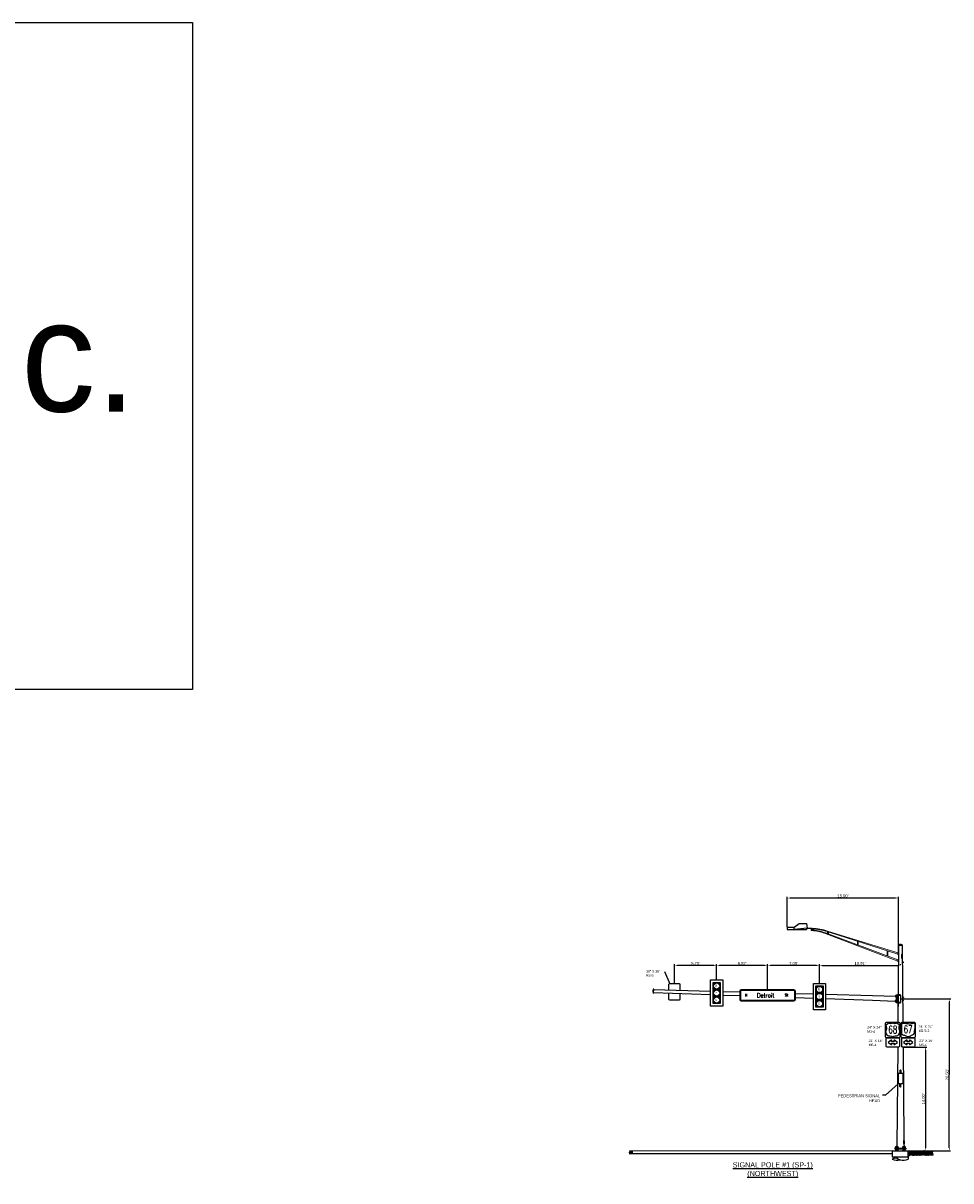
# Model space of a CAD drawing. Header units: feet. Extents: x -492 to 323056, y -284 to 581286.
# Tile 32 of 34: x 150 to 275, y -111 to 45. Entities that reach past the tile are written whole.
import ezdxf
from ezdxf.enums import TextEntityAlignment as Align

# ---------------------------------------------------------------- set-up
doc = ezdxf.new("R2010")
doc.units = ezdxf.units.FT
doc.header["$MEASUREMENT"] = 0
for name, color, linetype in [('SH_Data', 7, 'Continuous'), ('ST_Details', 4, 'Continuous'), ('TEXT-DED', 10, 'Continuous')]:
    doc.layers.add(name, color=color, linetype=linetype)
doc.styles.add('NUMERALS', font='SIMPLEX', dxfattribs={"width": 0.9})
doc.styles.add('Slanted-Normal', font='font31.shx', dxfattribs={"height": 0.14})
doc.styles.add('Slanted-Normal LS 0.50', font='ISO_FONTRIGHT.shx', dxfattribs={"height": 0.14})
doc.styles.get("Standard").update_dxf_attribs({"font": 'font31.shx'})
doc.dimstyles.new('COEC', dxfattribs={"dimscale": 13.9, "dimtxt": 0.18, "dimasz": 0.18, "dimexe": 0.18, "dimexo": 0.0625, "dimgap": 0.09, "dimtad": 1, "dimzin": 0, "dimdsep": 46, "dimtxsty": 'Standard', "dimcen": 0.09, "dimclrd": 256, "dimclre": 256, "dimclrt": 256, "dimaunit": 1, "dimadec": 4, "dimazin": 0, "dimtfac": 1, "dimtofl": 0, "dimtmove": 0, "dimatfit": 3, "dimfxl": 1, "dimtolj": 1, "dimtzin": 0, "dimlwd": -1, "dimlwe": -1, "dimarcsym": 0})

# ---------------------------------------------------------------- blocks, each defined once
blk = doc.blocks.new('*D1425')
at = {"layer": 'TEXT-DED', "transparency": 16777216}
for p, q in [((268.09, -86.63), (274.83, -86.64)), ((274.62, -106.74), (274.65, -87.04)), ((268.06, -107.13), (274.8, -107.14))]:
    blk.add_line(p, q, dxfattribs=at)
for points in [[(274.58, -87.04), (274.71, -87.04), (274.65, -86.64)], [(274.56, -106.74), (274.69, -106.74), (274.62, -107.14)]]:
    blk.add_solid(points, dxfattribs=at)
at = {"layer": 'TEXT-DED', "transparency": 16777216, "insert": (274.34, -96.89), "char_height": 0.4, "attachment_point": 5, "rotation": 89.9369}
blk.add_mtext("\\A1;20.50'", dxfattribs=at)
blk = doc.blocks.new('*D1426')
at = {"layer": 'TEXT-DED', "transparency": 16777216}
for p, q in [((250.11, -85.34), (250.11, -81.96)), ((256.71, -82.14), (250.51, -82.14)), ((257.11, -84.48), (257.11, -81.96))]:
    blk.add_line(p, q, dxfattribs=at)
for points in [[(250.51, -82.07), (250.51, -82.2), (250.11, -82.14)], [(256.71, -82.07), (256.71, -82.2), (257.11, -82.14)]]:
    blk.add_solid(points, dxfattribs=at)
at = {"layer": 'TEXT-DED', "transparency": 16777216, "insert": (253.61, -81.85), "char_height": 0.4, "attachment_point": 5}
blk.add_mtext("\\A1;7.00'", dxfattribs=at)
blk = doc.blocks.new('*D1427')
at = {"layer": 'TEXT-DED', "transparency": 16777216}
for p, q in [((243.24, -84), (243.24, -81.96)), ((249.71, -82.14), (243.64, -82.14)), ((250.11, -85.34), (250.11, -81.96))]:
    blk.add_line(p, q, dxfattribs=at)
for points in [[(243.64, -82.07), (243.64, -82.2), (243.24, -82.14)], [(249.71, -82.07), (249.71, -82.2), (250.11, -82.14)]]:
    blk.add_solid(points, dxfattribs=at)
at = {"layer": 'TEXT-DED', "transparency": 16777216, "insert": (246.68, -81.85), "char_height": 0.4, "attachment_point": 5}
blk.add_mtext("\\A1;6.87'", dxfattribs=at)
blk = doc.blocks.new('*D1428')
at = {"layer": 'TEXT-DED', "transparency": 16777216}
for p, q in [((237.54, -84.54), (237.54, -81.96)), ((242.84, -82.14), (237.94, -82.14)), ((243.24, -84), (243.24, -81.96))]:
    blk.add_line(p, q, dxfattribs=at)
for points in [[(237.94, -82.07), (237.94, -82.2), (237.54, -82.14)], [(242.84, -82.07), (242.84, -82.2), (243.24, -82.14)]]:
    blk.add_solid(points, dxfattribs=at)
at = {"layer": 'TEXT-DED', "transparency": 16777216, "insert": (240.39, -81.85), "char_height": 0.4, "attachment_point": 5}
blk.add_mtext("\\A1;5.70'", dxfattribs=at)
blk = doc.blocks.new('*D1429')
at = {"layer": 'TEXT-DED', "transparency": 16777216}
for p, q in [((252.77, -76.91), (252.77, -72.85)), ((267.37, -73.03), (253.17, -73.03)), ((267.77, -80.37), (267.77, -72.85))]:
    blk.add_line(p, q, dxfattribs=at)
for points in [[(253.17, -72.97), (253.17, -73.1), (252.77, -73.03)], [(267.37, -72.97), (267.37, -73.1), (267.77, -73.03)]]:
    blk.add_solid(points, dxfattribs=at)
at = {"layer": 'TEXT-DED', "transparency": 16777216, "insert": (260.27, -72.74), "char_height": 0.4, "attachment_point": 5}
blk.add_mtext("\\A1;15.00'", dxfattribs=at)
blk = doc.blocks.new('*D1430')
at = {"layer": 'TEXT-DED', "transparency": 16777216}
for p, q in [((257.11, -82.07), (257.11, -81.96)), ((257.51, -82.14), (267.62, -82.14)), ((268.02, -82.08), (268.02, -81.96))]:
    blk.add_line(p, q, dxfattribs=at)
for points in [[(257.51, -82.07), (257.51, -82.2), (257.11, -82.14)], [(267.62, -82.07), (267.62, -82.2), (268.02, -82.14)]]:
    blk.add_solid(points, dxfattribs=at)
at = {"layer": 'TEXT-DED', "transparency": 16777216, "insert": (262.57, -81.85), "char_height": 0.4, "attachment_point": 5}
blk.add_mtext("\\A1;10.91'", dxfattribs=at)
blk = doc.blocks.new('*D1431')
at = {"layer": 'TEXT-DED', "transparency": 16777216}
for p, q in [((268.44, -93.14), (271.61, -93.14)), ((271.43, -93.54), (271.43, -106.73)), ((268.06, -107.13), (271.61, -107.13))]:
    blk.add_line(p, q, dxfattribs=at)
for points in [[(271.37, -93.54), (271.5, -93.54), (271.43, -93.14)], [(271.37, -106.73), (271.5, -106.73), (271.43, -107.13)]]:
    blk.add_solid(points, dxfattribs=at)
at = {"layer": 'TEXT-DED', "transparency": 16777216, "insert": (271.14, -100.14), "char_height": 0.4, "attachment_point": 5, "rotation": 90}
blk.add_mtext("\\A1;14.00'", dxfattribs=at)

msp = doc.modelspace()

# ---------------------------------------------------------------- linework, layer by layer
at = {"layer": 'SH_Data', "color": 247}
for p in [(231.48599, -107.37422), (231.55226, -107.50742), (231.58094, -107.24571), (231.58094, -107.24571), (231.58811, -107.34609), (231.58811, -107.34609), (231.58811, -107.34609), (231.58811, -107.34609), (231.58811, -107.34609), (231.58811, -107.34609), (231.58811, -107.34609), (231.58811, -107.34609), (231.58811, -107.45364), (231.58811, -107.45364), (231.58811, -107.45364), (231.61679, -107.20986), (231.64547, -107.26005), (231.64547, -107.26005), (231.64547, -107.26005), (231.64547, -107.26005), (231.68132, -107.4895), (231.68849, -107.40345), (231.68849, -107.40345), (231.68849, -107.40345), (231.68849, -107.40345), (231.68849, -107.40345), (231.68849, -107.40345), (231.68849, -107.40345), (231.68849, -107.40345), (231.68849, -107.40345), (231.74585, -107.32458), (231.74585, -107.32458), (231.74585, -107.32458), (231.74585, -107.32458), (231.74585, -107.32458), (231.74585, -107.32458), (231.76019, -107.4393), (231.76019, -107.4393), (231.76019, -107.4393), (231.7817, -107.25288), (231.83189, -107.32458), (231.83907, -107.42496), (231.83907, -107.42496), (231.83907, -107.42496), (231.83907, -107.42496), (231.86058, -107.24571), (269.10899, -107.59722), (269.12333, -107.45382), (269.18069, -107.66175), (269.20937, -107.31759), (269.20937, -107.76214), (269.25956, -107.43948), (269.29541, -107.22438), (269.29541, -107.22438), (269.29541, -107.22438), (269.29541, -107.22438), (269.29541, -107.53269), (269.29541, -107.53269), (269.29541, -107.53269), (269.29541, -107.66892), (269.29541, -107.66892), (269.32409, -107.36778), (269.32409, -107.36778), (269.32409, -107.36778), (269.36711, -107.47533), (269.36711, -107.47533), (269.36711, -107.47533), (269.38862, -107.6976), (269.41014, -107.2674), (269.41014, -107.2674), (269.41014, -107.2674), (269.41014, -107.2674), (269.42448, -107.34627), (269.43165, -107.18136), (269.43165, -107.18136), (269.47467, -107.59722), (269.47467, -107.59722), (269.51052, -107.46099), (269.51052, -107.46099), (269.52486, -107.1957), (269.52486, -107.1957), (269.52486, -107.1957), (269.52486, -107.1957), (269.56071, -107.36061), (269.56788, -107.61156), (269.58222, -107.6976), (269.59656, -107.4825), (269.59656, -107.4825), (269.59656, -107.4825), (269.61807, -107.24589), (269.61807, -107.24589), (269.61807, -107.24589), (269.61807, -107.24589), (269.61807, -107.24589), (269.66109, -107.60439), (269.66109, -107.60439), (269.68977, -107.31759), (269.68977, -107.31759), (269.71128, -107.71912), (269.72562, -107.45382), (269.72562, -107.45382), (269.76864, -107.56854), (269.76864, -107.56854), (269.77581, -107.28174), (269.77581, -107.28174), (269.78946, -107.56962), (269.8038, -107.42622), (269.826, -107.21004), (269.826, -107.21004), (269.84751, -107.71912), (269.86116, -107.63415), (269.88984, -107.28998), (269.88984, -107.73453), (269.94004, -107.41188), (269.97589, -107.19677), (269.97589, -107.19677), (269.97589, -107.19677), (269.97589, -107.19677), (269.97589, -107.50509), (269.97589, -107.50509), (269.97589, -107.50509), (269.97589, -107.64132), (269.97589, -107.64132), (270.00457, -107.34017), (270.00457, -107.34017), (270.00457, -107.34017), (270.04759, -107.44773), (270.04759, -107.44773), (270.04759, -107.44773), (270.0691, -107.67), (270.09061, -107.23979), (270.09061, -107.23979), (270.09061, -107.23979), (270.09061, -107.23979), (270.10495, -107.31866), (270.12051, -107.56042), (270.13485, -107.41702), (270.15514, -107.56962), (270.15514, -107.56962), (270.19099, -107.43339), (270.19099, -107.43339), (270.19221, -107.62495), (270.22089, -107.28078), (270.22089, -107.72533), (270.24118, -107.333), (270.24835, -107.58396), (270.26269, -107.67), (270.27108, -107.40268), (270.27703, -107.4549), (270.27703, -107.4549), (270.27703, -107.4549), (270.29854, -107.21828), (270.29854, -107.21828), (270.29854, -107.21828), (270.29854, -107.21828), (270.29854, -107.21828), (270.30693, -107.18757), (270.30693, -107.18757), (270.30693, -107.18757), (270.30693, -107.18757), (270.30693, -107.49589), (270.30693, -107.49589), (270.30693, -107.49589), (270.30693, -107.63212), (270.30693, -107.63212), (270.33561, -107.33098), (270.33561, -107.33098), (270.33561, -107.33098), (270.34156, -107.57679), (270.34156, -107.57679), (270.37024, -107.28998), (270.37024, -107.28998), (270.37863, -107.43853), (270.37863, -107.43853), (270.37863, -107.43853), (270.39175, -107.69151), (270.40014, -107.6608), (270.40609, -107.42622), (270.40609, -107.42622), (270.42165, -107.23059), (270.42165, -107.23059), (270.42165, -107.23059), (270.42165, -107.23059), (270.43599, -107.30947), (270.44911, -107.54094), (270.44911, -107.54094), (270.45628, -107.25413), (270.45628, -107.25413), (270.48618, -107.56042), (270.48618, -107.56042), (270.50648, -107.18243), (270.50648, -107.18243), (270.52203, -107.42419), (270.52203, -107.42419), (270.52799, -107.69151), (270.55271, -107.56962), (270.56705, -107.42622), (270.57223, -107.32381), (270.5794, -107.57476), (270.59374, -107.6608), (270.60808, -107.4457), (270.60808, -107.4457), (270.60808, -107.4457), (270.62441, -107.63415), (270.62959, -107.20908), (270.62959, -107.20908), (270.62959, -107.20908), (270.62959, -107.20908), (270.62959, -107.20908), (270.65309, -107.28998), (270.65309, -107.73453), (270.67261, -107.56759), (270.67261, -107.56759), (270.70129, -107.28078), (270.70129, -107.28078), (270.70328, -107.41188), (270.7228, -107.68231), (270.73714, -107.41702), (270.73714, -107.41702), (270.73913, -107.19677), (270.73913, -107.19677), (270.73913, -107.19677), (270.73913, -107.19677), (270.73913, -107.50509), (270.73913, -107.50509), (270.73913, -107.50509), (270.73913, -107.64132), (270.73913, -107.64132), (270.76781, -107.34017), (270.76781, -107.34017), (270.76781, -107.34017), (270.78016, -107.53174), (270.78016, -107.53174), (270.78733, -107.24493), (270.78733, -107.24493), (270.81083, -107.44773), (270.81083, -107.44773), (270.81083, -107.44773), (270.83234, -107.67), (270.84831, -107.65275), (270.85385, -107.23979), (270.85385, -107.23979), (270.85385, -107.23979), (270.85385, -107.23979), (270.85903, -107.68231), (270.86168, -107.53086), (270.86168, -107.53086), (270.86819, -107.31866), (270.89753, -107.39463), (270.89753, -107.39463), (270.91838, -107.56962), (270.91838, -107.56962), (270.94659, -107.50326), (270.94772, -107.29425), (270.95489, -107.5452), (270.96093, -107.35985), (270.96923, -107.63124), (270.98357, -107.41614), (270.98357, -107.41614), (270.98357, -107.41614), (271.00508, -107.17953), (271.00508, -107.17953), (271.00508, -107.17953), (271.00508, -107.17953), (271.00508, -107.17953), (271.01829, -107.56779), (271.04697, -107.22362), (271.04697, -107.66817), (271.0481, -107.53803), (271.0481, -107.53803), (271.07678, -107.25123), (271.07678, -107.25123), (271.09716, -107.34551), (271.09829, -107.65275), (271.11263, -107.38746), (271.11263, -107.38746), (271.13301, -107.43873), (271.13301, -107.43873), (271.13301, -107.43873), (271.13301, -107.57496), (271.13301, -107.57496), (271.15566, -107.50218), (271.15566, -107.50218), (271.16169, -107.27381), (271.16169, -107.27381), (271.16169, -107.27381), (271.16283, -107.21538), (271.16283, -107.21538), (271.20471, -107.38136), (271.20471, -107.38136), (271.20471, -107.38136), (271.21302, -107.14368), (271.21302, -107.14368), (271.22622, -107.60364), (271.23165, -107.50326), (271.23453, -107.65275), (271.24599, -107.35985), (271.24773, -107.17343), (271.24773, -107.17343), (271.24773, -107.17343), (271.24773, -107.17343), (271.26207, -107.2523), (271.29123, -107.69151), (271.30335, -107.56779), (271.3046, -107.56962), (271.3046, -107.56962), (271.31226, -107.50326), (271.31226, -107.50326), (271.33203, -107.22362), (271.33203, -107.66817), (271.34045, -107.43339), (271.34045, -107.43339), (271.34811, -107.36702), (271.34811, -107.36702), (271.38951, -107.54201), (271.39064, -107.333), (271.39781, -107.58396), (271.40385, -107.39861), (271.41215, -107.67), (271.42649, -107.4549), (271.42649, -107.4549), (271.42649, -107.4549), (271.44801, -107.21828), (271.44801, -107.21828), (271.44801, -107.21828), (271.44801, -107.21828), (271.44801, -107.21828), (271.46121, -107.60654), (271.48989, -107.26238), (271.48989, -107.70693), (271.49103, -107.57679), (271.49103, -107.57679), (271.51971, -107.28998), (271.51971, -107.28998), (271.54008, -107.38427), (271.54122, -107.69151), (271.55556, -107.42622), (271.55556, -107.42622), (271.57593, -107.47748), (271.57593, -107.47748), (271.57593, -107.47748), (271.57593, -107.61371), (271.57593, -107.61371), (271.59858, -107.54094), (271.59858, -107.54094), (271.60461, -107.31257), (271.60461, -107.31257), (271.60461, -107.31257), (271.60575, -107.25413), (271.60575, -107.25413), (271.64763, -107.42012), (271.64763, -107.42012), (271.64763, -107.42012), (271.65594, -107.18243), (271.65594, -107.18243), (271.66914, -107.64239), (271.67457, -107.54201), (271.67745, -107.69151), (271.68892, -107.39861), (271.69065, -107.21219), (271.69065, -107.21219), (271.69065, -107.21219), (271.69065, -107.21219), (271.70499, -107.29106), (271.74628, -107.60654), (271.75519, -107.54201), (271.75519, -107.54201), (271.77496, -107.26238), (271.77496, -107.70693), (271.79104, -107.40578), (271.79104, -107.40578), (271.82515, -107.38427), (271.84123, -107.3054), (271.8484, -107.55635), (271.861, -107.47748), (271.861, -107.47748), (271.861, -107.47748), (271.861, -107.61371), (271.861, -107.61371), (271.86274, -107.64239), (271.87708, -107.42729), (271.87708, -107.42729), (271.87708, -107.42729), (271.88968, -107.31257), (271.88968, -107.31257), (271.88968, -107.31257), (271.89859, -107.19068), (271.89859, -107.19068), (271.89859, -107.19068), (271.89859, -107.19068), (271.89859, -107.19068), (271.9327, -107.42012), (271.9327, -107.42012), (271.9327, -107.42012), (271.94161, -107.54918), (271.94161, -107.54918), (271.95421, -107.64239), (271.97029, -107.26238), (271.97029, -107.26238), (271.97572, -107.21219), (271.97572, -107.21219), (271.97572, -107.21219), (271.97572, -107.21219), (271.99006, -107.29106), (271.9918, -107.6639), (272.00614, -107.39861), (272.00614, -107.39861), (272.04025, -107.54201), (272.04025, -107.54201), (272.04916, -107.51333), (272.04916, -107.51333), (272.05633, -107.22653), (272.05633, -107.22653), (272.0761, -107.40578), (272.0761, -107.40578), (272.12629, -107.3054), (272.12803, -107.6639), (272.13346, -107.55635), (272.1478, -107.64239), (272.16214, -107.42729), (272.16214, -107.42729), (272.16214, -107.42729), (272.18365, -107.19068), (272.18365, -107.19068), (272.18365, -107.19068), (272.18365, -107.19068), (272.18365, -107.19068), (272.22667, -107.54918), (272.22667, -107.54918), (272.25536, -107.26238), (272.25536, -107.26238), (272.27687, -107.6639), (272.29121, -107.39861), (272.29121, -107.39861), (272.33423, -107.51333), (272.33423, -107.51333), (272.3414, -107.22653), (272.3414, -107.22653), (272.4131, -107.6639)]:
    msp.add_point(p, dxfattribs=at)
at = {"layer": 'ST_Details'}
for p, q in [((252.77267, -76.96894), (253.68567, -76.97208)), ((267.78869, -79.43916), (267.6936, -89.83335)), ((268.25767, -79.43916), (268.3499, -89.83335)), ((234.72517, -85.79592), (242.41583, -86.06315)), ((234.74305, -85.38844), (242.41583, -85.5964)), ((244.06819, -85.64118), (246.36201, -85.70335)), ((253.86201, -85.90658), (256.28583, -85.97236)), ((244.06819, -86.12057), (246.36201, -86.20027)), ((253.86201, -86.4608), (256.28583, -86.54514)), ((257.93819, -86.0172), (264.23962, -86.1882)), ((257.93819, -86.60264), (264.23962, -86.82193)), ((264.23962, -86.1882), (267.3427, -86.27231)), ((264.23962, -86.82193), (267.3318, -86.92937)), ((267.65876, -93.14136), (267.53644, -106.51231)), ((268.38365, -93.13725), (268.49445, -105.62432)), ((231.42223, -107.51554), (266.92591, -107.4805)), ((266.92581, -107.13393), (231.4686, -107.1766)), ((266.92581, -107.13393), (266.92585, -107.48343)), ((267.64004, -106.53786), (267.43579, -106.53786)), ((267.43579, -106.56338), (267.64004, -106.56338)), ((267.64004, -106.58892), (267.43579, -106.58892)), ((267.43579, -107.08921), (267.43579, -107.13393)), ((267.64004, -107.11474), (267.43579, -107.11474)), ((267.44948, -106.62751), (267.44948, -106.79494)), ((267.44948, -106.90873), (267.44948, -107.07616)), ((267.46133, -106.55062), (267.61452, -106.55062)), ((267.61452, -106.57616), (267.46133, -106.57616)), ((267.46133, -106.60168), (267.61452, -106.60168)), ((267.61452, -107.10197), (267.46133, -107.10197)), ((267.46133, -107.12751), (267.61452, -107.12751)), ((267.62638, -106.62751), (267.62638, -106.79494)), ((267.62638, -106.90873), (267.62638, -107.07616)), ((267.64004, -107.08921), (267.64004, -107.13393)), ((268.33156, -106.90873), (268.33156, -107.07616)), ((268.6106, -106.53786), (268.40633, -106.53786)), ((268.40633, -106.56338), (268.6106, -106.56338)), ((268.6106, -106.58892), (268.40633, -106.58892)), ((268.40633, -107.08921), (268.40633, -107.13393)), ((268.6106, -107.11474), (268.40633, -107.11474)), ((268.42002, -106.62751), (268.42002, -106.79494)), ((268.42002, -107.07616), (268.42002, -106.90873)), ((268.58505, -106.55062), (268.43188, -106.55062)), ((268.43188, -106.57616), (268.58505, -106.57616)), ((268.58505, -106.60168), (268.43188, -106.60168)), ((268.43188, -107.10197), (268.58505, -107.10197)), ((268.58505, -107.12751), (268.43188, -107.12751)), ((268.50631, -106.23817), (268.50968, -106.51231)), ((268.59669, -106.79542), (268.59691, -106.62751)), ((268.59691, -106.90873), (268.59691, -107.07616)), ((268.6106, -107.08921), (268.6106, -107.13393)), ((268.68538, -107.07616), (268.68538, -106.90873)), ((269.07649, -107.13482), (272.55705, -107.13482))]:
    msp.add_line(p, q, dxfattribs=at)
at = {"layer": 'ST_Details', "lineweight": 13}
for p, q in [((256.11573, -77.09548), (255.39012, -77.04031)), ((255.42021, -77.12932), (255.91726, -77.16557)), ((256.00655, -77.41473), (256.10627, -77.42329)), ((256.01447, -77.32784), (256.16315, -77.34218)), ((256.18279, -77.34411), (256.18279, -77.18807)), ((256.29009, -77.35553), (256.29009, -77.19897)), ((257.7903, -77.78332), (267.68271, -81.56058)), ((267.68361, -81.35417), (257.9243, -77.7291)), ((258.19735, -77.81868), (258.19735, -77.56985)), ((267.68763, -80.42705), (258.20825, -77.48078)), ((258.30443, -77.85381), (258.30443, -77.60101)), ((267.68682, -80.61311), (258.42858, -77.63857)), ((262.24193, -79.33741), (262.24193, -78.8873)), ((262.34674, -79.3718), (262.34674, -78.91661)), ((268.32235, -79.39592), (268.32198, -79.35267)), ((266.23759, -80.81704), (266.23759, -80.1475)), ((266.34467, -80.85682), (266.34467, -80.1819)), ((267.68682, -80.6133), (267.68763, -80.42704)), ((267.68271, -81.56058), (267.68361, -81.35417))]:
    msp.add_line(p, q, dxfattribs=at)
at = {"layer": 'ST_Details', "flags": 128}
for points in [[(252.77267, -76.96894), (252.77267, -77.27651), (255.35693, -77.27651), (255.43781, -77.10654), (253.69723, -77.27651), (253.68567, -76.97208), (254.38161, -76.47653), (255.36378, -76.47488), (255.42558, -77.10773)], [(268.26098, -80.71125), (268.28193, -80.7111), (268.2827, -80.7481), (268.27255, -80.74817), (268.26239, -80.74825)], [(268.26878, -81.08657), (268.28973, -81.08642), (268.28897, -81.04941), (268.26865, -81.04957)], [(267.45688, -86.84043), (267.3318, -86.84043), (267.3318, -87.01832), (267.45688, -87.01832)], [(267.45688, -86.18337), (267.3427, -86.18337), (267.3427, -86.36125), (267.4479, -86.36125)], [(267.58467, -86.12198), (267.45688, -86.12198), (267.45688, -87.1459), (267.58467, -87.1459)], [(268.02305, -86.09937), (267.64344, -86.09937), (267.63718, -86.12198), (268.02305, -86.12198), (268.02305, -87.1459), (267.63718, -87.1459), (267.64344, -87.16852), (268.02305, -87.16852)], [(267.72298, -86.62198), (267.71361, -87.6459)], [(268.39681, -86.43415), (268.41971, -86.43397), (268.42055, -86.47441), (268.40946, -86.47449), (268.39836, -86.47457)], [(268.40534, -86.84425), (268.42824, -86.84408), (268.4274, -86.80364), (268.4052, -86.80382)], [(267.71518, -96.65179), (267.71518, -98.09648)], [(267.71518, -96.65179), (268.34851, -96.65179)], [(267.95378, -96.2864), (267.95378, -96.65179)], [(268.0882, -96.2864), (268.0882, -96.65179)], [(268.34851, -96.65179), (268.34851, -98.09648)], [(267.95378, -98.09648), (267.71518, -98.09648)], [(267.95378, -98.46186), (267.95378, -98.09648)], [(267.95378, -98.09648), (268.0882, -98.09648)], [(268.34851, -98.09648), (268.0882, -98.09648)], [(268.0882, -98.46186), (268.0882, -98.09648)], [(268.55061, -105.72388), (268.57351, -105.7237), (268.57435, -105.76413), (268.56325, -105.76421), (268.55216, -105.7643)], [(268.55913, -106.13397), (268.58203, -106.13381), (268.58119, -106.09337), (268.55899, -106.09354)], [(266.92581, -107.13393), (269.07512, -107.13393), (269.07512, -107.27162)], [(266.92591, -107.48343), (266.92616, -107.96152), (269.07512, -107.95732), (269.07512, -107.27162), (269.07512, -108.25825)], [(267.36102, -106.90873), (267.36101, -107.07617), (267.38361, -107.08921), (267.69223, -107.08921), (267.71483, -107.07616), (267.71483, -106.90873)], [(267.36102, -106.79494), (267.36102, -106.62751), (267.38361, -106.61446), (267.69223, -106.61446), (267.71483, -106.62751), (267.71483, -106.79494)], [(267.43579, -106.61446), (267.43579, -106.53786), (267.46133, -106.51231), (267.61452, -106.51231), (267.64004, -106.53786), (267.6406, -106.61572)], [(268.68537, -107.07617), (268.66277, -107.08921), (268.35416, -107.08921), (268.33155, -107.07617)], [(268.33156, -106.79494), (268.33156, -106.62751), (268.35416, -106.61446), (268.66277, -106.61446), (268.68537, -106.6275), (268.68538, -106.79494)], [(268.40633, -106.61446), (268.40633, -106.53786), (268.43188, -106.51231), (268.58505, -106.51231), (268.6106, -106.53786), (268.6106, -106.61446)]]:
    msp.add_lwpolyline(points, dxfattribs=at)
at = {"layer": 'ST_Details', "lineweight": 13, "flags": 128}
for points in [[(268.32198, -79.35267), (267.72429, -79.35266), (267.72354, -79.43916)], [(267.72354, -79.43916), (268.32273, -79.43916), (268.32235, -79.39592)]]:
    msp.add_lwpolyline(points, dxfattribs=at)
at = {"layer": 'ST_Details'}
msp.add_lwpolyline([(268.2094, -81.65195), (268.39373, -81.65195), (268.39373, -81.77743), (268.2094, -81.7779)], dxfattribs=at)
at = {"layer": 'ST_Details', "flags": 128}
for points in [[(242.41583, -87.61005), (242.41583, -84.05922), (244.06819, -84.05922), (244.06819, -87.61005), (242.41583, -87.61005)], [(234.69346, -85.34644), (234.67123, -85.85246), (234.72257, -85.85534), (234.74482, -85.34807), (234.69346, -85.34644)], [(242.76739, -84.41079), (243.71663, -84.41079), (243.71663, -85.36002), (242.76739, -85.36002), (242.76739, -84.41079)], [(242.76739, -85.36002), (243.71663, -85.36002), (243.71663, -86.30925), (242.76739, -86.30925), (242.76739, -85.36002)], [(256.28583, -88.09461), (256.28583, -84.54377), (257.93819, -84.54377), (257.93819, -88.09461), (256.28583, -88.09461)], [(256.63739, -84.89534), (257.58663, -84.89534), (257.58663, -85.84457), (256.63739, -85.84457), (256.63739, -84.89534)], [(256.63739, -85.84457), (257.58663, -85.84457), (257.58663, -86.79381), (256.63739, -86.79381), (256.63739, -85.84457)], [(242.76739, -86.30925), (243.71663, -86.30925), (243.71663, -87.25849), (242.76739, -87.25849), (242.76739, -86.30925)], [(256.63739, -86.79381), (257.58663, -86.79381), (257.58663, -87.74304), (256.63739, -87.74304), (256.63739, -86.79381)], [(267.6897, -87.1459), (267.6897, -86.12198), (267.58467, -86.12198), (267.58467, -87.1459), (267.6897, -87.1459)], [(267.30739, -106.79494), (268.73871, -106.79494), (268.73871, -106.90873), (267.30739, -106.90873), (267.30739, -106.79494)]]:
    msp.add_lwpolyline(points, close=True, dxfattribs=at)
for points in [[(238.3255, -85.49314), (238.3255, -84.70531, 0.414213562), (238.2255, -84.60531), (236.85852, -84.60531, 0.414213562), (236.75852, -84.70531), (236.75852, -85.45067)], [(236.75852, -85.86609), (236.75852, -86.65992, 0.414213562), (236.85852, -86.75992), (238.2255, -86.75992, 0.414213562), (238.3255, -86.65992), (238.3255, -85.92054)]]:
    msp.add_lwpolyline(points, format="xyb", dxfattribs=at)
for points in [[(246.56201, -86.90484), (253.66201, -86.90484, 0.414213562), (253.86201, -86.70484), (253.86201, -85.60484, 0.414213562), (253.66201, -85.40484), (246.56201, -85.40484, 0.414213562), (246.36201, -85.60484), (246.36201, -86.70484, 0.414213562)], [(246.56201, -86.80484), (253.66201, -86.80484, 0.414213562), (253.76201, -86.70484), (253.76201, -85.60484, 0.414213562), (253.66201, -85.50484), (246.56201, -85.50484, 0.414213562), (246.46201, -85.60484), (246.46201, -86.70484, 0.414213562)]]:
    msp.add_lwpolyline(points, format="xyb", close=True, dxfattribs=at)
at = {"layer": 'ST_Details'}
for points in [[(267.99593, -91.71264), (267.99593, -89.95892, 0.414213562), (267.87036, -89.83335), (266.11242, -89.83335, 0.414213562), (265.98685, -89.95892), (265.98685, -91.71264, 0.414213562), (266.11242, -91.83821), (267.87036, -91.83821, 0.414213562)], [(267.41173, -91.62672, 0.564579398), (267.89088, -90.83253, -0.249258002), (267.93709, -90.24424), (267.58174, -89.89234, -0.361556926), (266.99286, -89.89234, -0.361556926), (266.40398, -89.89234), (266.04862, -90.24424, -0.249258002), (266.09484, -90.83253, 0.564579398), (266.57399, -91.62672), (266.6574, -91.62992, -0.207480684), (266.99286, -91.77486, -0.207480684), (267.32832, -91.62992)], [(270.07374, -91.70878), (270.07374, -89.95866, 0.414213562), (269.94843, -89.83335), (268.19409, -89.83335, 0.414213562), (268.06878, -89.95866), (268.06878, -91.70878, 0.414213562), (268.19409, -91.83409), (269.94843, -91.83409, 0.414213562)], [(269.03773, -90.00859, 0.063359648), (268.85117, -90.00122, -0.174044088), (268.71925, -89.95674), (268.18226, -89.95674, 0.414213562), (268.16424, -89.98077), (268.16424, -91.37245, 0.395666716), (268.18111, -91.39644, 0.05794359), (268.2188, -91.39382, -0.284496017), (268.27336, -91.42343, 0.073372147), (268.65555, -91.57163, -0.125672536), (268.84664, -91.67534, 0.247435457), (269.10143, -91.7272, -0.111791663), (269.2015, -91.71233, 0.206963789), (269.31071, -91.66784, -0.300474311), (269.35622, -91.66047, 0.178144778), (269.44716, -91.60124, -0.213348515), (269.63825, -91.49753, 0.347634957), (269.93402, -90.97161, -0.222258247), (269.9704, -90.86052, 0.192644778), (269.96587, -90.7197, -0.479082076), (269.9834, -90.67369, 0.354758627), (269.99772, -90.65017), (269.99772, -89.92216, 0.497905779), (269.97477, -89.89905, -0.057055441), (269.54271, -89.99385, 0.102558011), (269.3926, -90.04571, -0.272499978), (269.24249, -90.03083, 0.28993288), (269.11048, -90.02346, -0.350735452)], [(266.2191, -91.88085), (267.78214, -91.88085), (267.78218, -91.88083, -0.414213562), (267.88302, -91.98167), (267.88299, -91.98169), (267.88299, -93.04052), (267.88302, -93.04051, -0.414213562), (267.78218, -93.14135), (267.78214, -93.14136), (266.2191, -93.14136), (266.21914, -93.14135, -0.414213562), (266.1183, -93.04051), (266.11826, -93.04052), (266.11826, -91.98169), (266.1183, -91.98167, -0.414213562), (266.21914, -91.88083)], [(268.29898, -91.87673), (269.86202, -91.87673), (269.86205, -91.87672, -0.414213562), (269.96289, -91.97756), (269.96286, -91.97758), (269.96286, -93.03641), (269.96289, -93.03639, -0.414213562), (269.86205, -93.13724), (269.86202, -93.13725), (268.29898, -93.13725), (268.29901, -93.13724, -0.414213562), (268.19817, -93.03639), (268.19814, -93.03641), (268.19814, -91.97758), (268.19817, -91.97756, -0.414213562), (268.29901, -91.87672)], [(266.78768, -92.22438), (266.37036, -92.5111), (266.78184, -92.79292, 0.782791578), (266.85171, -92.75077), (266.81155, -92.62153), (267.1897, -92.62153), (267.14957, -92.75075, 0.782791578), (267.21945, -92.79296), (267.63088, -92.5111), (267.21361, -92.22437, 0.711933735), (267.14953, -92.27144), (267.1897, -92.40085), (266.81155, -92.40085), (266.85175, -92.27142, 0.711933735), (266.78768, -92.22438)], [(268.86755, -92.22027), (268.45024, -92.50699), (268.86172, -92.78881, 0.782791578), (268.93159, -92.74666), (268.89142, -92.61741), (269.26958, -92.61741), (269.22944, -92.74664, 0.782791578), (269.29932, -92.78884), (269.71076, -92.50699), (269.29348, -92.22026, 0.711933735), (269.22941, -92.26733), (269.26958, -92.39674), (268.89142, -92.39674), (268.93162, -92.26731, 0.711933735), (268.86755, -92.22027)]]:
    msp.add_lwpolyline(points, format="xyb", close=True, dxfattribs=at)
for centre in [(243.24201, -84.8854), (243.24201, -85.83464), (257.11201, -85.36996), (257.11201, -86.31919), (243.24201, -86.78387), (257.11201, -87.26842)]:
    msp.add_circle(centre, 0.42188, dxfattribs=at)
at = {"layer": 'ST_Details', "color": 7}
msp.add_arc((255.37276, -77.12094), 0.08247, 279.6654667, 77.8499222, dxfattribs=at)
at = {"layer": 'ST_Details', "lineweight": 13}
for centre, radius, start, end in [((255.09595, -88.42907), 11.29341, 84.4774889, 85.8294778), ((256.01028, -77.37127), 0.04363, 84.4970194, 265.0929611), ((255.09595, -88.42907), 11.29341, 72.8367611, 83.9303278)]:
    msp.add_arc(centre, radius, start, end, dxfattribs=at)
at = {"layer": 'ST_Details', "lineweight": 13, "extrusion": (0, 0, -1)}
for centre, radius, start, end in [((-255.51667, -84.29959), 6.90153, 94.9006833, 109.2346925), ((-255.35441, -87.10517), 10.03859, 94.3494056, 106.5161944), ((-255.43984, -84.83631), 7.52894, 95.512975, 95.6631), ((-255.43984, -84.83631), 7.52894, 96.4842639, 109.2680544)]:
    msp.add_arc(centre, radius, start, end, dxfattribs=at)
at = {"layer": 'ST_Details'}
for centre, radius, start, end in [((268.02099, -96.2864), 0.06721, 0, 180), ((268.02099, -98.46186), 0.06721, 180, 0), ((268.02099, -98.46186), 0.06721, 180, 0), ((267.40524, -107.00756), 0.08162, 237.1918304, 302.8054376), ((267.53792, -106.79026), 0.29928, 252.8092294, 287.1907706), ((267.6706, -107.00854), 0.0808, 236.8146985, 302.6741952), ((267.6706, -106.69613), 0.08163, 57.1972497, 122.8027503), ((268.37578, -107.00596), 0.08298, 237.7913533, 302.2091029), ((268.50846, -106.78838), 0.30107, 252.9146451, 287.0853549), ((268.64114, -107.00653), 0.08249, 237.5787899, 302.4212101), ((267.6219, -106.6525), 1.75013, 246.563113, 282.4921539), ((268.03388, -108.0156), 0.34721, 224.3336626, 264.4757704), ((268.36696, -106.52653), 1.87092, 258.7032232, 292.2415101)]:
    msp.add_arc(centre, radius, start, end, dxfattribs=at)
at = {"layer": 'ST_Details', "extrusion": (0, 0, -1)}
for centre, radius, start, end in [((-268.37579, -106.69501), 0.0807, 56.7633902, 123.2366098), ((-268.50844, -106.91494), 0.30073, 72.8990221, 107.1092902), ((-268.64288, -106.68622), 0.07247, 53.0874409, 125.8961238), ((-267.35567, -108.71457), 0.62691, 46.7099052, 133.2900948)]:
    msp.add_arc(centre, radius, start, end, dxfattribs=at)
at = {"layer": 'ST_Details', "lineweight": 13}
for centre, major_axis, ratio, start_param, end_param in [((256.23644, -77.34982), (-0.05365, 0.00571), 0.792421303, 0, 3.141592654), ((256.23644, -77.19352), (0.05365, -0.00544), 0.816843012, 0, 3.141592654), ((267.72753, -80.61329), (0.04071, 0), 0.99994321, 3.137281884, 6.292930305), ((267.72834, -80.42722), (0.04071, 0), 0.99994321, 6.261896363, 9.420401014), ((267.72344, -81.56058), (0.04071, 0), 0.99994321, 3.137281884, 6.292930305), ((267.72432, -81.35434), (0.04071, 0), 0.99994321, 6.261896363, 9.420401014)]:
    msp.add_ellipse(centre, major_axis=major_axis, ratio=ratio, start_param=start_param, end_param=end_param, dxfattribs=at)
msp.add_open_spline([(267.72429, -79.35266), (267.75586, -79.34655), (267.78743, -79.34044), (267.819, -79.33433), (267.85269, -79.3278), (267.87756, -79.29852), (267.90685, -79.28062), (267.9255, -79.26921), (267.94134, -79.25781), (267.9628, -79.2464), (267.98291, -79.23572), (268.00302, -79.23471), (268.02313, -79.23471), (268.04324, -79.23471), (268.06335, -79.23572), (268.08346, -79.2464), (268.10492, -79.25781), (268.12076, -79.26921), (268.13942, -79.28062), (268.1687, -79.29852), (268.19357, -79.3278), (268.22726, -79.33433), (268.25883, -79.34044), (268.29041, -79.34655), (268.32198, -79.35266)], degree=3, knots=[0, 0, 0, 0, 0.147744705, 0.147744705, 0.147744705, 0.305440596, 0.305440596, 0.305440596, 0.40588405, 0.40588405, 0.40588405, 0.500000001, 0.500000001, 0.500000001, 0.59411595, 0.59411595, 0.59411595, 0.694559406, 0.694559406, 0.694559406, 0.852255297, 0.852255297, 0.852255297, 1, 1, 1, 1], dxfattribs=at)
at = {"layer": 'ST_Details'}
for points, knots in [([(268.20958, -80.62014), (268.19739, -80.66526), (268.18519, -80.71038), (268.173, -80.75549), (268.16043, -80.80197), (268.16773, -80.85175), (268.16832, -80.89984), (268.16892, -80.94793), (268.17208, -80.99597), (268.17653, -81.04404), (268.18085, -81.09069), (268.19692, -81.14144), (268.21644, -81.17844), (268.22421, -81.19317), (268.25289, -81.16079), (268.25915, -81.14251), (268.26552, -81.12392), (268.26908, -81.10549), (268.26878, -81.08657), (268.26775, -81.02402), (268.26681, -80.96147), (268.26551, -80.89892), (268.26447, -80.84869), (268.26343, -80.79847), (268.26239, -80.74825), (268.26214, -80.73592), (268.26187, -80.72359), (268.26161, -80.71126), (268.26121, -80.69214), (268.25606, -80.67387), (268.24896, -80.65532), (268.2422, -80.63766), (268.21168, -80.60251), (268.20722, -80.62014), (268.19581, -80.66526), (268.18441, -80.71038), (268.173, -80.75549)], [0, 0, 0, 0, 0.107127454, 0.107127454, 0.107127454, 0.217481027, 0.217481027, 0.217481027, 0.3278346, 0.3278346, 0.3278346, 0.434962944, 0.434962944, 0.434962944, 0.477607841, 0.477607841, 0.477607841, 0.520980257, 0.520980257, 0.520980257, 0.664382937, 0.664382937, 0.664382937, 0.779533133, 0.779533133, 0.779533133, 0.807803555, 0.807803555, 0.807803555, 0.851623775, 0.851623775, 0.851623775, 0.893328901, 0.893328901, 0.893328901, 1, 1, 1, 1]), ([(234.69344, -85.34644), (234.67692, -85.39733), (234.66041, -85.44823), (234.64389, -85.49912), (234.63337, -85.53154), (234.62284, -85.56396), (234.61232, -85.59638), (234.59352, -85.65435), (234.65833, -85.7111), (234.66387, -85.7718), (234.66632, -85.79869), (234.66878, -85.82557), (234.67123, -85.85246)], [0, 0, 0, 0, 0.304822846, 0.304822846, 0.304822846, 0.498987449, 0.498987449, 0.498987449, 0.846182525, 0.846182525, 0.846182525, 1, 1, 1, 1]), ([(268.34066, -86.3346), (268.32733, -86.38389), (268.31401, -86.43319), (268.30068, -86.48249), (268.28696, -86.53327), (268.29493, -86.58766), (268.29558, -86.64021), (268.29622, -86.69276), (268.29968, -86.74525), (268.30454, -86.79777), (268.30926, -86.84875), (268.32682, -86.9042), (268.34815, -86.94463), (268.35664, -86.96072), (268.38798, -86.92535), (268.39482, -86.90537), (268.40178, -86.88506), (268.40567, -86.86492), (268.40534, -86.84425), (268.40422, -86.7759), (268.40319, -86.70755), (268.40177, -86.63921), (268.40064, -86.58433), (268.3995, -86.52945), (268.39836, -86.47457), (268.39808, -86.4611), (268.3978, -86.44762), (268.39751, -86.43415), (268.39707, -86.41327), (268.39145, -86.3933), (268.38369, -86.37303), (268.3763, -86.35374), (268.34295, -86.31532), (268.33808, -86.3346), (268.32561, -86.38389), (268.31315, -86.43319), (268.30068, -86.48249)], [0, 0, 0, 0, 0.107127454, 0.107127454, 0.107127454, 0.217481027, 0.217481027, 0.217481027, 0.3278346, 0.3278346, 0.3278346, 0.434962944, 0.434962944, 0.434962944, 0.477607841, 0.477607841, 0.477607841, 0.520980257, 0.520980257, 0.520980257, 0.664382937, 0.664382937, 0.664382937, 0.779533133, 0.779533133, 0.779533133, 0.807803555, 0.807803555, 0.807803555, 0.851623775, 0.851623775, 0.851623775, 0.893328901, 0.893328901, 0.893328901, 1, 1, 1, 1]), ([(268.49445, -105.62432), (268.48113, -105.67362), (268.4678, -105.72291), (268.45448, -105.77221), (268.44075, -105.82299), (268.44873, -105.87739), (268.44937, -105.92994), (268.45002, -105.98249), (268.45347, -106.03498), (268.45833, -106.0875), (268.46305, -106.13848), (268.48062, -106.19393), (268.50195, -106.23436), (268.51044, -106.25045), (268.54178, -106.21507), (268.54862, -106.1951), (268.55557, -106.17479), (268.55947, -106.15465), (268.55913, -106.13397), (268.55801, -106.06563), (268.55698, -105.99727), (268.55557, -105.92893), (268.55443, -105.87405), (268.55329, -105.81917), (268.55216, -105.7643), (268.55188, -105.75082), (268.55159, -105.73735), (268.55131, -105.72388), (268.55086, -105.70299), (268.54524, -105.68303), (268.53748, -105.66275), (268.53009, -105.64346), (268.49675, -105.60505), (268.49188, -105.62432), (268.47941, -105.67362), (268.46694, -105.72291), (268.45448, -105.77221)], [0, 0, 0, 0, 0.107127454, 0.107127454, 0.107127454, 0.217481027, 0.217481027, 0.217481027, 0.3278346, 0.3278346, 0.3278346, 0.434962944, 0.434962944, 0.434962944, 0.477607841, 0.477607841, 0.477607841, 0.520980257, 0.520980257, 0.520980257, 0.664382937, 0.664382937, 0.664382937, 0.779533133, 0.779533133, 0.779533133, 0.807803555, 0.807803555, 0.807803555, 0.851623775, 0.851623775, 0.851623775, 0.893328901, 0.893328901, 0.893328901, 1, 1, 1, 1]), ([(231.48414, -107.16684), (231.50446, -107.19911), (231.52477, -107.23137), (231.54509, -107.26364), (231.56105, -107.28898), (231.46352, -107.28249), (231.46622, -107.30666), (231.4687, -107.32892), (231.47923, -107.36166), (231.49131, -107.38553), (231.50325, -107.40911), (231.5307, -107.43527), (231.5415, -107.45006), (231.55277, -107.46548), (231.43528, -107.47467), (231.46263, -107.48233), (231.49251, -107.49069), (231.52238, -107.49906), (231.55226, -107.50742)], [0, 0, 0, 0, 0.209100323, 0.209100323, 0.209100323, 0.373333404, 0.373333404, 0.373333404, 0.524635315, 0.524635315, 0.524635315, 0.674080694, 0.674080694, 0.674080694, 0.829858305, 0.829858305, 0.829858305, 1, 1, 1, 1])]:
    msp.add_open_spline(points, degree=3, knots=knots, dxfattribs=at)
at = {"layer": 'TEXT-DED', "flags": 128}
for points in [[(236.19452, -82.95407), (236.92721, -84.60531)], [(267.71518, -98.09648), (266.00438, -99.63789)], [(266.00438, -99.63789), (265.59886, -99.63789)]]:
    msp.add_lwpolyline(points, dxfattribs=at)

# ---------------------------------------------------------------- texts
at = {"insert": (0, 0), "char_height": 15, "attachment_point": 5, "line_spacing_factor": 0.6, "bg_fill": 16, "box_fill_scale": 1.5, "bg_fill_color": 256, "bg_fill_transparency": 0}
msp.add_mtext('ODOT Civil 3D 2018\\P\\pxqc;\\P\\pq*;Created by: Advanced Solutions, Inc.\\P\\pqc;\\P< Version 1.0 >', dxfattribs=at)
at = {"layer": 'ST_Details', "style": 'Slanted-Normal LS 0.50'}
for s, p in [('R', (243.16948, -84.8854)), ('Y', (243.20014, -85.83464)), ('R', (257.03948, -85.36996)), ('G', (243.17815, -86.78387)), ('G', (257.04815, -87.26842)), ('Y', (257.07014, -86.31919))]:
    msp.add_text(s, height=0.29532, dxfattribs=at).set_placement(p, align=Align.MIDDLE_CENTER)
at = {"layer": 'ST_Details', "style": 'NUMERALS', "width": 0.7}
msp.add_text('67', height=1.00248, dxfattribs=at).set_placement((269.06186, -90.74444), align=Align.MIDDLE)
at = {"layer": 'ST_Details', "attachment_point": 1}
for s, insert, char_height in [('{\\Fsimplex|c0;\\W0.95;Detroit}', (248.67775, -85.88772), 0.5590062), ('{\\Fsimplex|c0;N}', (247.05475, -85.95854), 0.3493789), ('{\\Fsimplex|c0;St}', (252.43794, -85.93848), 0.3493789)]:
    msp.add_mtext_dynamic_manual_height_columns(s, width=182.0957423, gutter_width=13.97516, heights=[0], dxfattribs=dict(at, insert=insert, char_height=char_height))
at = {"layer": 'ST_Details', "style": 'NUMERALS', "width": 0.7}
msp.add_attdef('68', text='40', height=1.00454, dxfattribs=at).set_placement((266.99775, -91.28642), align=Align.CENTER)
at = {"layer": 'TEXT-DED', "style": 'Slanted-Normal'}
for s, insert, char_height, width, attachment_point in [('30" X 36"\\PR3-5', (233.72025, -82.75684), 0.333375, 3.33375, 1), ('24" X 24"\\PM1-4', (263.54491, -90.31599), 0.333375, 3.33375, 1), ('24" X 24"\\PM1-5-2', (270.47868, -90.20699), 0.333375, 3.33375, 1), ('21" X 15"\\PM6-4', (263.73575, -92.11853), 0.333375, 3.33375, 1), ('21" X 15"\\PM6-4', (270.54667, -92.11854), 0.333375, 3.33375, 1), ('PEDESTRIAN SIGNAL HEAD', (265.30005, -100.03903), 0.4, 5.9223773, 6), ('{\\LSIGNAL POLE #1 (SP-1)\\P(NORTHWEST)\\P }', (250.80793, -110.30064), 0.7, 14.3005166, 5)]:
    msp.add_mtext(s, dxfattribs=dict(at, insert=insert, char_height=char_height, width=width, attachment_point=attachment_point))

# ---------------------------------------------------------------- dimensions: what is measured, and where the dimension line sits
at = {"layer": 'TEXT-DED'}
for base, p1, p2, picture, middle in [((252.77267, -73.03224), (267.76904, -80.42809), (252.77267, -76.96894), '*D1429', (260.27085, -72.74224)), ((237.54201, -82.13733), (243.24201, -84.05922), (237.54201, -84.60531), '*D1428', (240.39201, -81.84733)), ((243.24201, -82.13733), (250.11201, -85.40484), (243.24201, -84.05922), '*D1427', (246.67701, -81.84733)), ((250.11201, -82.13733), (257.11201, -84.54377), (250.11201, -85.40484), '*D1426', (253.61201, -81.84733)), ((268.01934, -82.13733), (257.11201, -82.13733), (268.01934, -82.14674), '*D1430', (262.56568, -81.84733))]:
    dim = msp.add_linear_dim(base=base, p1=p1, p2=p2, dimstyle='COEC', override={"dimscale": 1, "dimtxt": 0.4, "dimasz": 0.4, "dimpost": "'"}, dxfattribs=at)
    dim.commit()
    dim.dimension.update_dxf_attribs({"geometry": picture, "text_midpoint": middle})
dim = msp.add_aligned_dim(p1=(268.00047, -107.13393), p2=(268.02305, -86.63394), distance=-6.62295, dimstyle='COEC', override={"dimscale": 1, "dimtxt": 0.4, "dimasz": 0.4, "dimpost": "'"}, dxfattribs=at)
dim.commit()
dim.dimension.update_dxf_attribs({"geometry": '*D1425', "text_midpoint": (274.3447, -96.89091)})
dim = msp.add_linear_dim(base=(271.43319, -107.13393), p1=(268.37975, -93.13725), p2=(268.00047, -107.13393), angle=90, dimstyle='COEC', override={"dimscale": 1, "dimtxt": 0.4, "dimasz": 0.4, "dimpost": "'"}, dxfattribs=at)
dim.commit()
dim.dimension.update_dxf_attribs({"geometry": '*D1431', "text_midpoint": (271.14319, -100.13559)})

doc.saveas('drawing.dxf')
